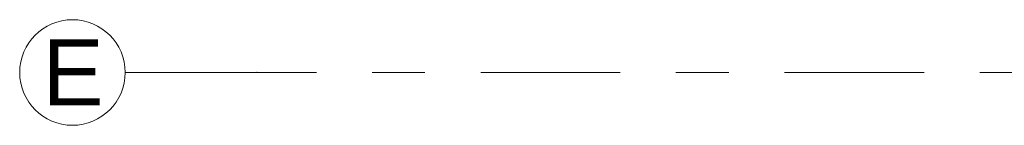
# Model space of a CAD drawing. Header units: metres. Extents: x -3.6 to 84.5, y -11 to 16.8.
# Tile 25 of 161: x -3.625 to -1.758, y 13.05 to 13.25. Entities that reach past the tile are written whole.
import ezdxf

# ---------------------------------------------------------------- set-up
doc = ezdxf.new("R2010")
doc.units = ezdxf.units.M
doc.header["$MEASUREMENT"] = 0
doc.linetypes.add('Strichlinie doppelt', pattern=[0.546806, 0.264583, -0.105833, 0.070556, -0.105833])
doc.layers.add('451 - Universal.Achsen Raster', color=7, linetype='Continuous')
doc.styles.add('ERSTELLTER_STIL_2', font='txt')

msp = doc.modelspace()

# ---------------------------------------------------------------- linework, layer by layer
at = {"layer": '451 - Universal.Achsen Raster', "color": 160, "linetype": 'Strichlinie doppelt', "lineweight": 9, "true_color": 0x3232ff}
for p, q in [((-3.175, 13.15), (-3.425, 13.15)), ((64.935, 13.15), (-3.175, 13.15))]:
    msp.add_line(p, q, dxfattribs=at)
at = {"layer": '451 - Universal.Achsen Raster', "color": 160, "linetype": 'Continuous', "lineweight": 9, "true_color": 0x3232ff}
msp.add_circle((-3.525, 13.15), 0.1, dxfattribs=at)
at = {"layer": '451 - Universal.Achsen Raster', "color": 160, "linetype": 'Strichlinie doppelt', "lineweight": 9, "true_color": 0x3232ff}
msp.add_point((-3.175, 13.15), dxfattribs=at)
msp.add_point((-3.175, 13.15), dxfattribs=at)

# ---------------------------------------------------------------- texts
at = {"layer": '451 - Universal.Achsen Raster', "color": 160, "lineweight": 9, "true_color": 0x3232ff, "insert": (-3.5821, 13.2125), "char_height": 0.125, "attachment_point": 1, "style": 'ERSTELLTER_STIL_2'}
msp.add_mtext('\\A1;{\\pql;\\pt0;\\fArial|b0|i0|c0|p38;E}', dxfattribs=at)

doc.saveas('drawing.dxf')
